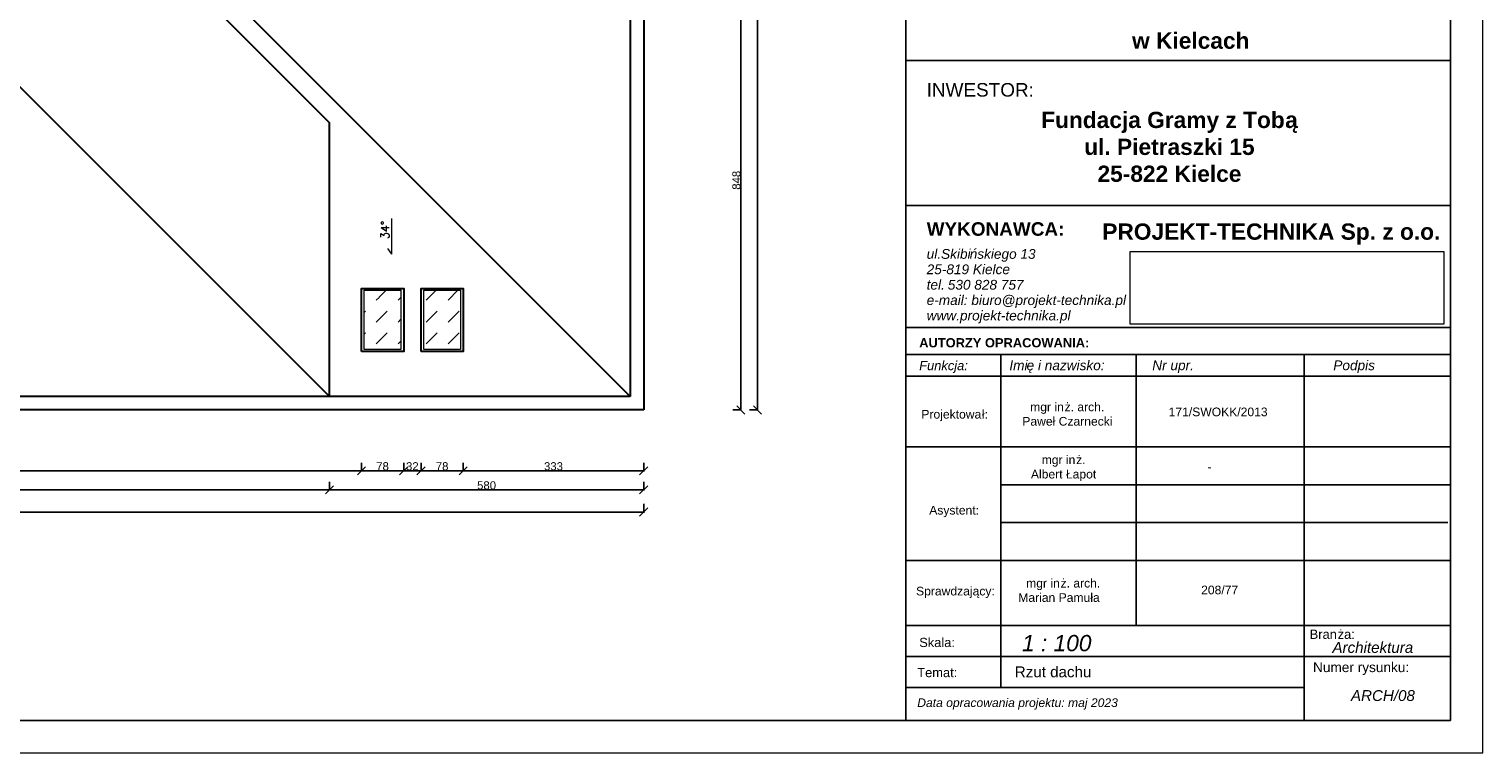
# Model space of a CAD drawing. Header units: millimetres. Extents: x 26456 to 42202, y 436 to 12316.
# Tile 21 of 36: x 37519 to 40202, y 436 to 1772. Entities that reach past the tile are written whole.
import ezdxf

# ---------------------------------------------------------------- set-up
doc = ezdxf.new("R2010")
doc.units = ezdxf.units.MM
for name, color, linetype, lineweight in [('G-ANNO-TTLB', 6, 'Continuous', 9), ('G-ANNO-TTLB-MEDM', 33, 'Continuous', 25), ('Stolarka okienna', 140, 'Continuous', 15), ('Wymiary', 7, 'Continuous', 9), ('Wypełnienie ścian', 22, 'Continuous', 9), ('Ściany', 22, 'Continuous', 30)]:
    doc.layers.add(name, color=color, linetype=linetype, lineweight=lineweight)
doc.styles.add('Arial_10', font='arial.ttf', dxfattribs={"height": 0.25})
doc.styles.add('Arial_12', font='arial.ttf', dxfattribs={"height": 0.2})
doc.styles.add('Arial_7', font='arial.ttf', dxfattribs={"height": 0.16})
doc.styles.add('Arial_8', font='arial.ttf', dxfattribs={"height": 0.18})
doc.styles.add('Arial_9', font='arial.ttf', dxfattribs={"height": 0.17})
doc.styles.add('Arial_B', font='arialbd.ttf', dxfattribs={"height": 0.3})
doc.styles.add('Arial_B_1', font='arialbd.ttf', dxfattribs={"height": 0.25})
doc.styles.add('Arial_B_2', font='arialbd.ttf', dxfattribs={"height": 0.17})
doc.styles.add('Arial_I', font='ariali.ttf', dxfattribs={"height": 0.18})
doc.styles.add('Arial_I_1', font='ariali.ttf', dxfattribs={"height": 0.17})
doc.styles.add('Arial_I_2', font='ariali.ttf', dxfattribs={"height": 0.3})
doc.styles.add('Arial_I_3', font='ariali.ttf', dxfattribs={"height": 0.2})
doc.styles.add('Arial_I_4', font='ariali.ttf', dxfattribs={"height": 0.16})
doc.styles.get("Standard").update_dxf_attribs({"font": 'arial.ttf'})
doc.dimstyles.new('ISO-25', dxfattribs={"dimtxt": 15, "dimasz": 15, "dimexe": 1.25, "dimexo": 0.625, "dimtad": 1, "dimdec": 0, "dimtxsty": 'Standard', "dimblk": 'OBLIQUE', "dimcen": 2.5, "dimclrt": 256, "dimadec": 0, "dimazin": 0, "dimtfac": 1, "dimtdec": 0, "dimtmove": 0, "dimatfit": 3, "dimfxl": 15, "dimfxlon": 1, "dimarcsym": 0})
picture_1 = doc.add_image_def('image1.jpg', size_in_pixel=(2192, 508))

# ---------------------------------------------------------------- blocks, each defined once
blk = doc.blocks.new('_Oblique')
at = {"color": 0, "linetype": 'ByBlock', "lineweight": -2}
blk.add_line((-0.5, -0.5), (0.5, 0.5), dxfattribs=at)
blk = doc.blocks.new('*D25')
at = {"layer": 'Defpoints', "color": 0, "transparency": 16777216}
for p in [(37805.7, 1916.8), (38653.2, 1069.3), (38832.6, 1069.3)]:
    blk.add_point(p, dxfattribs=at)
at = {"layer": 'Wymiary', "color": 0, "lineweight": -2, "transparency": 16777216}
for p, q in [((38817.6, 1916.8), (38833.9, 1916.8)), ((38832.6, 1916.8), (38832.6, 1069.3)), ((38817.6, 1069.3), (38833.9, 1069.3))]:
    blk.add_line(p, q, dxfattribs=at)
at = {"layer": 'Wymiary', "color": 0, "lineweight": -2, "transparency": 16777216, "xscale": 15, "yscale": 15, "zscale": 15}
for p, rotation in [((38832.6, 1916.8), 90), ((38832.6, 1069.3), 270)]:
    blk.add_blockref('_Oblique', p, dxfattribs=dict(at, rotation=rotation))
at = {"layer": 'Wymiary', "transparency": 16777216, "insert": (38824.4, 1493.1), "char_height": 15, "attachment_point": 5, "rotation": 90}
blk.add_mtext('848', dxfattribs=at)
blk = doc.blocks.new('*D26')
at = {"layer": 'Defpoints', "color": 0, "transparency": 16777216}
for p in [(38653.2, 2764.3), (38653.2, 1069.3), (38863.4, 1069.3)]:
    blk.add_point(p, dxfattribs=at)
at = {"layer": 'Wymiary', "color": 0, "lineweight": -2, "transparency": 16777216}
for p, q in [((38848.4, 2764.3), (38864.6, 2764.3)), ((38863.4, 2764.3), (38863.4, 1069.3)), ((38848.4, 1069.3), (38864.6, 1069.3))]:
    blk.add_line(p, q, dxfattribs=at)
at = {"layer": 'Wymiary', "color": 0, "lineweight": -2, "transparency": 16777216, "xscale": 15, "yscale": 15, "zscale": 15}
for p, rotation in [((38863.4, 2764.3), 90), ((38863.4, 1069.3), 270)]:
    blk.add_blockref('_Oblique', p, dxfattribs=dict(at, rotation=rotation))
at = {"layer": 'Wymiary', "transparency": 16777216, "insert": (38855.1, 1916.8), "char_height": 15, "attachment_point": 5, "rotation": 90}
blk.add_mtext('1695', dxfattribs=at)
blk = doc.blocks.new('*D28')
at = {"layer": 'Defpoints', "color": 0, "transparency": 16777216}
for p in [(36308.2, 1094.3), (38073.2, 1094.3), (38073.2, 921.8)]:
    blk.add_point(p, dxfattribs=at)
at = {"layer": 'Wymiary', "color": 0, "lineweight": -2, "transparency": 16777216}
for p, q in [((36308.2, 936.8), (36308.2, 920.6)), ((36308.2, 921.8), (38073.2, 921.8)), ((38073.2, 936.8), (38073.2, 920.6))]:
    blk.add_line(p, q, dxfattribs=at)
at = {"layer": 'Wymiary', "color": 0, "lineweight": -2, "transparency": 16777216, "xscale": 15, "yscale": 15, "zscale": 15, "rotation": 180}
blk.add_blockref('_Oblique', (36308.2, 921.8), dxfattribs=at)
at = {"layer": 'Wymiary', "color": 0, "lineweight": -2, "transparency": 16777216, "xscale": 15, "yscale": 15, "zscale": 15}
blk.add_blockref('_Oblique', (38073.2, 921.8), dxfattribs=at)
at = {"layer": 'Wymiary', "transparency": 16777216, "insert": (37190.7, 930.1), "char_height": 15, "attachment_point": 5}
blk.add_mtext('1765', dxfattribs=at)
blk = doc.blocks.new('*D29')
at = {"layer": 'Defpoints', "color": 0, "transparency": 16777216}
for p in [(38073.2, 1094.3), (38653.2, 1069.3), (38653.2, 921.8)]:
    blk.add_point(p, dxfattribs=at)
at = {"layer": 'Wymiary', "color": 0, "lineweight": -2, "transparency": 16777216}
for p, q in [((38073.2, 936.8), (38073.2, 920.6)), ((38073.2, 921.8), (38653.2, 921.8)), ((38653.2, 936.8), (38653.2, 920.6))]:
    blk.add_line(p, q, dxfattribs=at)
at = {"layer": 'Wymiary', "color": 0, "lineweight": -2, "transparency": 16777216, "xscale": 15, "yscale": 15, "zscale": 15, "rotation": 180}
blk.add_blockref('_Oblique', (38073.2, 921.8), dxfattribs=at)
at = {"layer": 'Wymiary', "color": 0, "lineweight": -2, "transparency": 16777216, "xscale": 15, "yscale": 15, "zscale": 15}
blk.add_blockref('_Oblique', (38653.2, 921.8), dxfattribs=at)
at = {"layer": 'Wymiary', "transparency": 16777216, "insert": (38363.2, 930.1), "char_height": 15, "attachment_point": 5}
blk.add_mtext('580', dxfattribs=at)
blk = doc.blocks.new('*D30')
at = {"layer": 'Defpoints', "color": 0, "transparency": 16777216}
for p in [(35728.2, 1069.3), (38653.2, 1069.3), (38653.2, 881)]:
    blk.add_point(p, dxfattribs=at)
at = {"layer": 'Wymiary', "color": 0, "lineweight": -2, "transparency": 16777216}
for p, q in [((35728.2, 896), (35728.2, 879.7)), ((38653.2, 896), (38653.2, 879.7)), ((35728.2, 881), (38653.2, 881))]:
    blk.add_line(p, q, dxfattribs=at)
at = {"layer": 'Wymiary', "color": 0, "lineweight": -2, "transparency": 16777216, "xscale": 15, "yscale": 15, "zscale": 15, "rotation": 180}
blk.add_blockref('_Oblique', (35728.2, 881), dxfattribs=at)
at = {"layer": 'Wymiary', "color": 0, "lineweight": -2, "transparency": 16777216, "xscale": 15, "yscale": 15, "zscale": 15}
blk.add_blockref('_Oblique', (38653.2, 881), dxfattribs=at)
at = {"layer": 'Wymiary', "transparency": 16777216, "insert": (37190.7, 889.3), "char_height": 15, "attachment_point": 5}
blk.add_mtext('2925', dxfattribs=at)
blk = doc.blocks.new('*D42')
at = {"layer": 'Defpoints', "color": 0, "transparency": 16777216}
for p in [(36220.2, 1177.3), (38132.2, 1177.3), (38132.2, 957)]:
    blk.add_point(p, dxfattribs=at)
at = {"layer": 'Wymiary', "color": 0, "lineweight": -2, "transparency": 16777216}
for p, q in [((36220.2, 972), (36220.2, 955.7)), ((38132.2, 972), (38132.2, 955.7)), ((36220.2, 957), (38132.2, 957))]:
    blk.add_line(p, q, dxfattribs=at)
at = {"layer": 'Wymiary', "color": 0, "lineweight": -2, "transparency": 16777216, "xscale": 15, "yscale": 15, "zscale": 15, "rotation": 180}
blk.add_blockref('_Oblique', (36220.2, 957), dxfattribs=at)
at = {"layer": 'Wymiary', "color": 0, "lineweight": -2, "transparency": 16777216, "xscale": 15, "yscale": 15, "zscale": 15}
blk.add_blockref('_Oblique', (38132.2, 957), dxfattribs=at)
at = {"layer": 'Wymiary', "transparency": 16777216, "insert": (37176.2, 965.3), "char_height": 15, "attachment_point": 5}
blk.add_mtext('1912', dxfattribs=at)
blk = doc.blocks.new('*D43')
at = {"layer": 'Defpoints', "color": 0, "transparency": 16777216}
for p in [(38132.2, 1177.3), (38210.2, 1177.3), (38210.2, 957)]:
    blk.add_point(p, dxfattribs=at)
at = {"layer": 'Wymiary', "color": 0, "lineweight": -2, "transparency": 16777216}
for p, q in [((38132.2, 972), (38132.2, 955.7)), ((38210.2, 972), (38210.2, 955.7)), ((38132.2, 957), (38210.2, 957))]:
    blk.add_line(p, q, dxfattribs=at)
at = {"layer": 'Wymiary', "color": 0, "lineweight": -2, "transparency": 16777216, "xscale": 15, "yscale": 15, "zscale": 15, "rotation": 180}
blk.add_blockref('_Oblique', (38132.2, 957), dxfattribs=at)
at = {"layer": 'Wymiary', "color": 0, "lineweight": -2, "transparency": 16777216, "xscale": 15, "yscale": 15, "zscale": 15}
blk.add_blockref('_Oblique', (38210.2, 957), dxfattribs=at)
at = {"layer": 'Wymiary', "transparency": 16777216, "insert": (38171.2, 965.3), "char_height": 15, "attachment_point": 5}
blk.add_mtext('78', dxfattribs=at)
blk = doc.blocks.new('*D44')
at = {"layer": 'Defpoints', "color": 0, "transparency": 16777216}
for p in [(38210.2, 1177.3), (38242.2, 1177.3), (38242.2, 957)]:
    blk.add_point(p, dxfattribs=at)
at = {"layer": 'Wymiary', "color": 0, "lineweight": -2, "transparency": 16777216}
for p, q in [((38210.2, 972), (38210.2, 955.7)), ((38242.2, 972), (38242.2, 955.7)), ((38210.2, 957), (38242.2, 957))]:
    blk.add_line(p, q, dxfattribs=at)
at = {"layer": 'Wymiary', "color": 0, "lineweight": -2, "transparency": 16777216, "xscale": 15, "yscale": 15, "zscale": 15, "rotation": 180}
blk.add_blockref('_Oblique', (38210.2, 957), dxfattribs=at)
at = {"layer": 'Wymiary', "color": 0, "lineweight": -2, "transparency": 16777216, "xscale": 15, "yscale": 15, "zscale": 15}
blk.add_blockref('_Oblique', (38242.2, 957), dxfattribs=at)
at = {"layer": 'Wymiary', "transparency": 16777216, "insert": (38226.2, 965.3), "char_height": 15, "attachment_point": 5}
blk.add_mtext('32', dxfattribs=at)
blk = doc.blocks.new('*D45')
at = {"layer": 'Defpoints', "color": 0, "transparency": 16777216}
for p in [(38242.2, 1177.3), (38320.2, 1177.3), (38320.2, 957)]:
    blk.add_point(p, dxfattribs=at)
at = {"layer": 'Wymiary', "color": 0, "lineweight": -2, "transparency": 16777216}
for p, q in [((38242.2, 972), (38242.2, 955.7)), ((38320.2, 972), (38320.2, 955.7)), ((38242.2, 957), (38320.2, 957))]:
    blk.add_line(p, q, dxfattribs=at)
at = {"layer": 'Wymiary', "color": 0, "lineweight": -2, "transparency": 16777216, "xscale": 15, "yscale": 15, "zscale": 15, "rotation": 180}
blk.add_blockref('_Oblique', (38242.2, 957), dxfattribs=at)
at = {"layer": 'Wymiary', "color": 0, "lineweight": -2, "transparency": 16777216, "xscale": 15, "yscale": 15, "zscale": 15}
blk.add_blockref('_Oblique', (38320.2, 957), dxfattribs=at)
at = {"layer": 'Wymiary', "transparency": 16777216, "insert": (38281.2, 965.3), "char_height": 15, "attachment_point": 5}
blk.add_mtext('78', dxfattribs=at)
blk = doc.blocks.new('*D46')
at = {"layer": 'Defpoints', "color": 0, "transparency": 16777216}
for p in [(38320.2, 1177.3), (38653.2, 1069.3), (38320.2, 957)]:
    blk.add_point(p, dxfattribs=at)
at = {"layer": 'Wymiary', "color": 0, "lineweight": -2, "transparency": 16777216}
for p, q in [((38320.2, 972), (38320.2, 955.7)), ((38653.2, 972), (38653.2, 955.7)), ((38653.2, 957), (38320.2, 957))]:
    blk.add_line(p, q, dxfattribs=at)
at = {"layer": 'Wymiary', "color": 0, "lineweight": -2, "transparency": 16777216, "xscale": 15, "yscale": 15, "zscale": 15, "rotation": 180}
blk.add_blockref('_Oblique', (38320.2, 957), dxfattribs=at)
at = {"layer": 'Wymiary', "color": 0, "lineweight": -2, "transparency": 16777216, "xscale": 15, "yscale": 15, "zscale": 15}
blk.add_blockref('_Oblique', (38653.2, 957), dxfattribs=at)
at = {"layer": 'Wymiary', "transparency": 16777216, "insert": (38486.7, 965.3), "char_height": 15, "attachment_point": 5}
blk.add_mtext('333', dxfattribs=at)

msp = doc.modelspace()

# ---------------------------------------------------------------- hatches: boundary and pattern name
at = {"layer": 'Wypełnienie ścian', "true_color": 0x000000}
h = msp.add_hatch(dxfattribs=at)
h.set_pattern_fill('DASH', color=18, scale=9, angle=45)
h.set_pattern_definition([(45, (21227.428, -3375.368), (3e-15, 40.411153), [28.575, -28.575])])
h.paths.add_polyline_path([(38165, 1290.2), (38205.2, 1290.2), (38205.2, 1249.7), (38164.7, 1249.7)])
h.paths.add_polyline_path([(38137.2, 1290.2), (38164.7, 1290.2), (38164.7, 1249.7), (38137.2, 1249.7)])
h.paths.add_polyline_path([(38137.2, 1249.7), (38164.7, 1249.7), (38164.7, 1180.6), (38137.2, 1180.6)])
h.paths.add_polyline_path([(38164.7, 1249.7), (38205.2, 1249.7), (38205.2, 1180.6), (38164.7, 1180.6)])
h = msp.add_hatch(dxfattribs=at)
h.set_pattern_fill('DASH', color=18, scale=9, angle=45)
h.set_pattern_definition([(45, (21117.428, -3375.368), (3e-15, 40.411153), [28.575, -28.575])])
h.paths.add_polyline_path([(38275, 1290.2), (38315.2, 1290.2), (38315.2, 1249.7), (38274.7, 1249.7)])
h.paths.add_polyline_path([(38247.2, 1290.2), (38274.7, 1290.2), (38274.7, 1249.7), (38247.2, 1249.7)])
h.paths.add_polyline_path([(38247.2, 1249.7), (38274.7, 1249.7), (38274.7, 1180.6), (38247.2, 1180.6)])
h.paths.add_polyline_path([(38274.7, 1249.7), (38315.2, 1249.7), (38315.2, 1180.6), (38274.7, 1180.6)])

# ---------------------------------------------------------------- linework, layer by layer
at = {"layer": 'G-ANNO-TTLB-MEDM'}
for p, q in [((39137.1, 496.5), (39137.1, 3356.5)), ((39137.1, 1714.4), (40142.1, 1714.4)), ((39137.1, 1446.8), (40142.1, 1446.8)), ((39137.1, 1221.4), (40142.1, 1221.4)), ((39137.1, 1171.4), (40142.1, 1171.4)), ((39562, 1171.4), (39562, 671.4)), ((39872, 1171.4), (39872, 671.4)), ((40142.1, 1131.4), (39137.1, 1131.4)), ((39137.1, 1001.4), (40142.1, 1001.4)), ((39312.1, 931.4), (40142.1, 931.4)), ((40137.1, 861.4), (39312.1, 861.4)), ((39137.1, 791.4), (40142.1, 791.4)), ((40142.1, 671.4), (39137.1, 671.4)), ((39137.1, 671.4), (40137.1, 671.4)), ((39312.1, 671.4), (39312.1, 557.4)), ((39872, 671.4), (39872, 496.5)), ((40142.1, 614.4), (39137.1, 614.4)), ((39872, 557.4), (39137.1, 557.4))]:
    msp.add_line(p, q, dxfattribs=at)
at = {"layer": 'Stolarka okienna'}
for q in [(38188.3, 1422.8), (38180.8, 1367.1)]:
    msp.add_line((38188.3, 1356.7), q, dxfattribs=at)
for points in [[(38137.2, 1180.6), (38137.2, 1290.2), (38205.2, 1290.2), (38205.2, 1180.6)], [(38247.2, 1180.6), (38247.2, 1290.2), (38315.2, 1290.2), (38315.2, 1180.6)]]:
    msp.add_lwpolyline(points, close=True, dxfattribs=at)
at = {"layer": 'Ściany'}
for p, q in [((37755.7, 1916.8), (38073.2, 1599.3)), ((38628.2, 1094.3), (37805.7, 1916.8)), ((38073.2, 1094.3), (37499.9, 1667.6)), ((38073.2, 1094.3), (38073.2, 1599.3)), ((38628.2, 1094.3), (38320.2, 1094.3))]:
    msp.add_line(p, q, dxfattribs=at)
for points in [[(38653.2, 1069.3), (35728.2, 1069.3), (35728.2, 2764.3), (38653.2, 2764.3)], [(38628.2, 1094.3), (35753.2, 1094.3), (35753.2, 2739.3), (38628.2, 2739.3)], [(38132.2, 1177.3), (38132.2, 1293.3), (38210.2, 1293.3), (38210.2, 1177.3)], [(38242.2, 1177.3), (38242.2, 1293.3), (38320.2, 1293.3), (38320.2, 1177.3)]]:
    msp.add_lwpolyline(points, close=True, dxfattribs=at)

# ---------------------------------------------------------------- texts
at = {"layer": 'G-ANNO-TTLB', "attachment_point": 1}
for s, insert, char_height, width, style in [('w Kielcach', (39554.6, 1765.8), 30, 212.447, 'Arial_B'), ('INWESTOR:', (39175.5, 1672.5), 25, 242.11, 'Arial_10'), ('Fundacja Gramy z Tob', (39386.9, 1619.5), 30, 550.759, 'Arial_B'), ('\\fArial|b1|i0|c238|p34|;ą', (39837.2, 1619.5), 30, 28.861, 'Arial_B'), ('ul. Pietraszki 15', (39466.3, 1569.8), 30, 388.017, 'Arial_B'), ('25-822 Kielce', (39490.8, 1520.2), 30, 327.89, 'Arial_B'), ('WYKONAWCA:', (39175.5, 1415.7), 25, 303.84, 'Arial_B_1'), ('ńskiego 13', (39254.9, 1366.2), 18, 145.907, 'Arial_I'), ('ul.Skibi', (39175.5, 1366.2), 18, 96.203, 'Arial_I'), ('25-819 Kielce', (39175.5, 1337.8), 18, 183.586, 'Arial_I'), ('tel. ', (39175.5, 1309.3), 18, 47.3, 'Arial_I'), ('530 828 757', (39214.5, 1309.3), 18, 167.553, 'Arial_I'), ('e-mail: biuro@projekt-technika.pl', (39175.5, 1280.9), 18, 435.316, 'Arial_I'), ('www.projekt-technika.pl', (39175.5, 1252.5), 18, 313.46, 'Arial_I'), ('AUTORZY OPRACOWANIA:', (39161.7, 1201.8), 17, 395.232, 'Arial_B_2'), ('Funkcja:', (39161.7, 1159.7), 17, 113.84, 'Arial_I_1'), ('Imi', (39328.1, 1160.7), 18, 38.481, 'Arial_I'), ('ę i nazwisko:', (39359.9, 1160.7), 18, 169.958, 'Arial_I'), ('Nr upr.', (39591.9, 1160.7), 18, 90.591, 'Arial_I'), ('Podpis', (39926, 1160.7), 18, 92.194, 'Arial_I'), ('Skala:', (39161.7, 648.8), 17, 80.97, 'Arial_9'), (' 1 : 100', (39339.8, 654.1), 30, 173.165, 'Arial_I_2'), ('Bran', (39882.4, 663.9), 17, 62.532, 'Arial_9'), ('ża:', (39934, 663.9), 17, 38.481, 'Arial_9'), ('Architektura', (39924.4, 641.1), 20, 185.19, 'Arial_I_3'), ('Temat:', (39158.1, 593.3), 17, 91.392, 'Arial_9'), ('Numer rysunku:', (39888.6, 603.6), 18, 208.439, 'Arial_8'), ('ARCH/08', (39958.6, 552.3), 20, 145.907, 'Arial_I_3')]:
    msp.add_mtext(s, dxfattribs=dict(at, insert=insert, char_height=char_height, width=width, style=style))
at = {"layer": 'G-ANNO-TTLB', "attachment_point": 1, "bg_fill": 3, "box_fill_scale": 1.25, "bg_fill_color": 256, "bg_fill_true_color": 13158600, "bg_fill_transparency": 0}
for s, insert, char_height, width, style in [('PROJEKT-TECHNIKA Sp. z o.o.', (39499.6, 1413.4), 30, 765.612, 'Arial_B'), ('mgr in', (39366.5, 1082.9), 16, 76.962, 'Arial_7'), ('171/SWOKK/2013', (39622.1, 1073.7), 16, 228.481, 'Arial_7'), ('Projektowa', (39165.7, 1069.4), 16, 135.485, 'Arial_7'), ('mgr in', (39387.8, 985.4), 16, 76.962, 'Arial_7'), ('\\fArial|b0|i0|c238|p34|;-', (39693.7, 972.1), 16, 9.62, 'Arial_7'), ('Asystent:', (39180.2, 892.3), 16, 114.641, 'Arial_7'), ('Rzut dachu', (39338.1, 596.1), 20, 464.592, 'Arial_12'), ('Data opracowania projektu: maj 2023', (39158.1, 537.2), 16, 460.169, 'Arial_I_4')]:
    msp.add_mtext(s, dxfattribs=dict(at, insert=insert, char_height=char_height, width=width, style=style))
at = {"layer": 'Stolarka okienna', "insert": (38168.1, 1384.7), "char_height": 15, "attachment_point": 1, "rotation": 89.1217}
msp.add_mtext('{\\Fsimplex|c0;34%%D}', dxfattribs=at)

# ---------------------------------------------------------------- dimensions: what is measured, and where the dimension line sits
at = {"layer": 'Wymiary'}
for base, p1, p2, angle, picture, middle in [((38863.4, 1069.3), (38653.2, 2764.3), (38653.2, 1069.3), 90, '*D26', (38855.1, 1916.8)), ((38320.2, 957), (38653.2, 1069.3), (38320.2, 1177.3), 180, '*D46', (38486.7, 965.3))]:
    dim = msp.add_linear_dim(base=base, p1=p1, p2=p2, angle=angle, dimstyle='ISO-25', dxfattribs=at)
    dim.commit()
    dim.dimension.update_dxf_attribs({"geometry": picture, "text_midpoint": middle})
dim = msp.add_linear_dim(base=(38832.6387248, 1069.3438781), p1=(37805.6724522, 1916.8438781), p2=(38653.1724522, 1069.3438781), angle=90, dimstyle='ISO-25', override={"dimtmove": 1}, dxfattribs=at)
dim.commit()
dim.dimension.update_dxf_attribs({"geometry": '*D25', "text_midpoint": (38824.35513, 1493.0938781)})
for base, p1, p2, picture, middle in [((38132.2, 957), (36220.2, 1177.3), (38132.2, 1177.3), '*D42', (37176.2, 965.3)), ((38210.2, 957), (38132.2, 1177.3), (38210.2, 1177.3), '*D43', (38171.2, 965.3)), ((38242.2, 957), (38210.2, 1177.3), (38242.2, 1177.3), '*D44', (38226.2, 965.3)), ((38320.2, 957), (38242.2, 1177.3), (38320.2, 1177.3), '*D45', (38281.2, 965.3)), ((38653.2, 881), (35728.2, 1069.3), (38653.2, 1069.3), '*D30', (37190.7, 889.3))]:
    dim = msp.add_linear_dim(base=base, p1=p1, p2=p2, dimstyle='ISO-25', dxfattribs=at)
    dim.commit()
    dim.dimension.update_dxf_attribs({"geometry": picture, "text_midpoint": middle})
for base, p1, p2, picture, middle in [((38073.2, 921.8), (36308.2, 1094.3), (38073.2, 1094.3), '*D28', (37190.7, 930.1)), ((38653.2, 921.8), (38073.2, 1094.3), (38653.2, 1069.3), '*D29', (38363.2, 930.1))]:
    dim = msp.add_linear_dim(base=base, p1=p1, p2=p2, dimstyle='ISO-25', override={"dimtmove": 1}, dxfattribs=at)
    dim.commit()
    dim.dimension.update_dxf_attribs({"geometry": picture, "text_midpoint": middle})

# ---------------------------------------------------------------- next in the draw order: texts
at = {"layer": 'G-ANNO-TTLB', "char_height": 16, "attachment_point": 1, "style": 'Arial_7', "bg_fill": 3, "box_fill_scale": 1.25, "bg_fill_color": 256, "bg_fill_true_color": 13158600, "bg_fill_transparency": 0}
for s, insert, width in [('ż. arch.', (39430, 1082.9), 91.392), ('ł:', (39277.4, 1069.4), 14.43), ('ż.', (39451.3, 985.4), 21.646)]:
    msp.add_mtext(s, dxfattribs=dict(at, insert=insert, width=width))

# ---------------------------------------------------------------- next in the draw order: pictures from other files: only their frames are drawn
at = {"layer": 'G-ANNO-TTLB', "color": 7, "true_color": 0xffffff}
image = msp.add_image(picture_1, insert=(39551.2, 1227.5), size_in_units=(578.6, 134.1), dxfattribs=at)
image.dxf.flags = 7

# ---------------------------------------------------------------- next in the draw order: linework, layer by layer
at = {"layer": 'G-ANNO-TTLB-MEDM'}
msp.add_line((39312.1, 1171.4), (39312.1, 671.4), dxfattribs=at)

# ---------------------------------------------------------------- next in the draw order: texts
at = {"layer": 'G-ANNO-TTLB', "char_height": 16, "attachment_point": 1, "style": 'Arial_7', "bg_fill": 3, "box_fill_scale": 1.25, "bg_fill_color": 256, "bg_fill_true_color": 13158600, "bg_fill_transparency": 0}
for s, insert, width in [('Paweł Czarnecki', (39352, 1056.4), 203.629), ('Albert Łapot', (39367.9, 958.9), 146.709)]:
    msp.add_mtext(s, dxfattribs=dict(at, insert=insert, width=width))

# ---------------------------------------------------------------- next in the draw order: linework, layer by layer
at = {"layer": 'G-ANNO-TTLB'}
msp.add_lwpolyline([(40202.1, 3406.5), (35202.1, 3406.5), (35202.1, 436.5), (40202.1, 436.5)], close=True, dxfattribs=at)
at = {"layer": 'G-ANNO-TTLB-MEDM'}
msp.add_lwpolyline([(40142.1, 3356.5), (35262.1, 3356.5), (35262.1, 496.5), (40142.1, 496.5)], close=True, dxfattribs=at)

# ---------------------------------------------------------------- next in the draw order: texts
at = {"layer": 'G-ANNO-TTLB', "char_height": 16, "attachment_point": 1, "style": 'Arial_7', "bg_fill": 3, "box_fill_scale": 1.25, "bg_fill_color": 256, "bg_fill_true_color": 13158600, "bg_fill_transparency": 0}
for s, insert, width in [('mgr in', (39359.1, 757.7), 76.962), ('Sprawdzający:', (39155.9, 743.1), 114.641), ('\\pxqc;208/77', (39602, 745.1), 228.481)]:
    msp.add_mtext(s, dxfattribs=dict(at, insert=insert, width=width))

# ---------------------------------------------------------------- next in the draw order: texts
at = {"layer": 'G-ANNO-TTLB', "insert": (39422.6, 757.7), "char_height": 16, "width": 91.392, "attachment_point": 1, "style": 'Arial_7', "bg_fill": 3, "box_fill_scale": 1.25, "bg_fill_color": 256, "bg_fill_true_color": 13158600, "bg_fill_transparency": 0}
msp.add_mtext('ż. arch.', dxfattribs=at)

# ---------------------------------------------------------------- next in the draw order: texts
at = {"layer": 'G-ANNO-TTLB', "insert": (39344.6, 731.2), "char_height": 16, "width": 203.629, "attachment_point": 1, "style": 'Arial_7', "bg_fill": 3, "box_fill_scale": 1.25, "bg_fill_color": 256, "bg_fill_true_color": 13158600, "bg_fill_transparency": 0}
msp.add_mtext('Marian Pamuła', dxfattribs=at)

doc.saveas('drawing.dxf')
